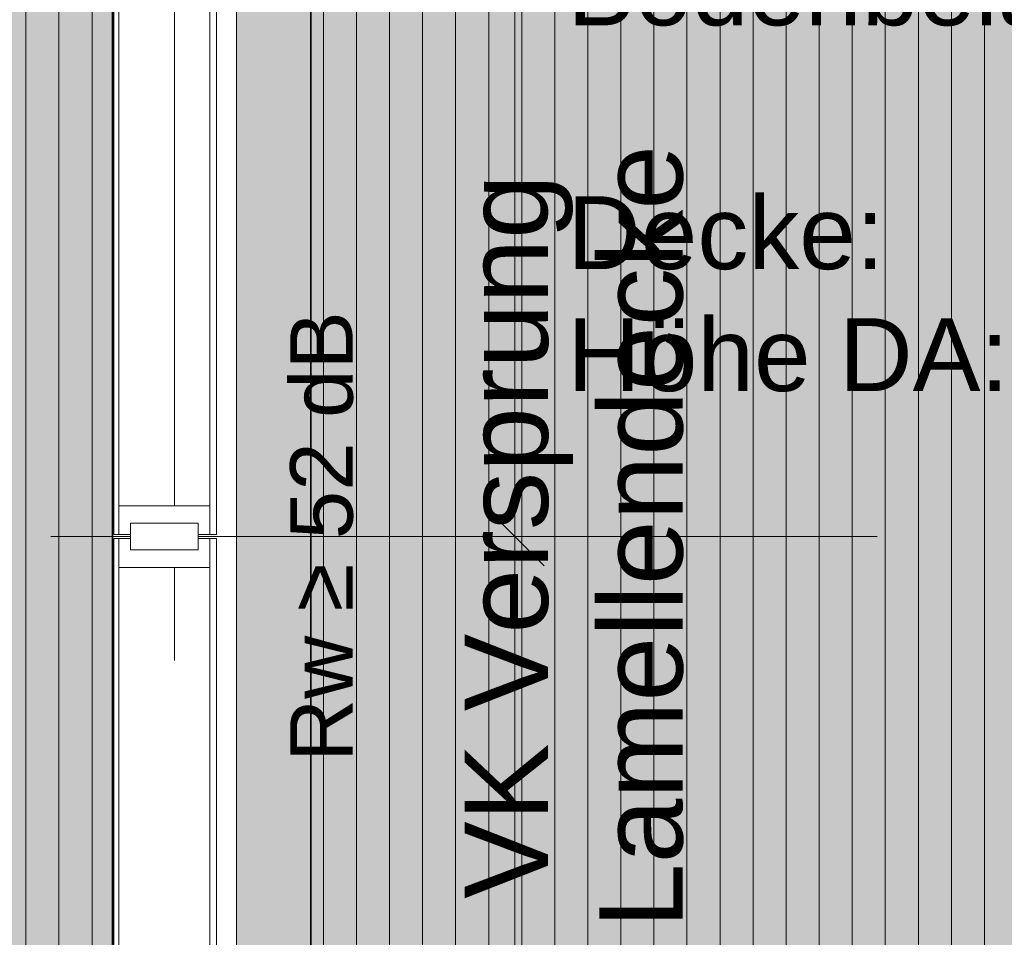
# Model space of a CAD drawing. Header units: metres. Extents: x -111 to 152, y -132 to 99.
# Tile 180 of 256: x -13.69 to -12.5, y -11.29 to -10.17. Entities that reach past the tile are written whole.
import ezdxf
from ezdxf.enums import TextEntityAlignment as Align

# ---------------------------------------------------------------- set-up
doc = ezdxf.new("R2010")
doc.units = ezdxf.units.M
doc.header["$PDMODE"] = 1
doc.header["$PDSIZE"] = -2
doc.linetypes.add('Raster 01', pattern=[2, 1, -1])
doc.layers.get('0').update_dxf_attribs({"lineweight": 25})
for name, color, linetype, lineweight in [('027_Tischlerarbeiten-340 Innentüren', 7, 'Continuous', 9), ('030_Sonnenschutzarbeiten-BLENDSCHUTZ', 7, 'Continuous', 5), ('_1.35m (3D)', 7, 'Continuous', 9), ('_EG (2D)', 7, 'Continuous', 9), ('_EG - DS (2D)', 7, 'Continuous', 9), ('AV1-Akustikvorgaben-Trennwände', 7, 'Continuous', 5), ('AV1-Stempel-Raumstempel', 7, 'Continuous', 9)]:
    doc.layers.add(name, color=color, linetype=linetype, lineweight=lineweight)
for name, color, linetype, lineweight, true_color in [('031_Metallbauarbeiten-350 Lamellendecke DS', 7, 'Continuous', 35, 0x666666), ('AV1-Raster', 7, 'Raster 01', 9, 0xa6a6a6), ('Beschriftung', 7, 'Continuous', 9, 0x555555)]:
    doc.layers.add(name, color=color, linetype=linetype, lineweight=lineweight, true_color=true_color)
doc.layers.get('0').freeze()
doc.styles.add('Arial', font='arial.ttf')
doc.styles.add('Arial (bold)', font='arialbd.ttf')
doc.dimstyles.new('COE 50', dxfattribs={"dimtxt": 126.090495, "dimasz": 0.001414, "dimexe": 0.001, "dimexo": 0.01, "dimgap": 0.001, "dimtad": 1, "dimdec": 3, "dimtxsty": 'Arial', "dimblk": 'VW_SLASH-3', "dimblk1": 'VW_SLASH-3', "dimblk2": 'VW_SLASH-3', "dimcen": 0, "dimadec": 3, "dimazin": 0, "dimtfac": 0.8, "dimtdec": 3, "dimtix": 1, "dimtmove": 0, "dimatfit": 0, "dimldrblk": 'VW_SLASH-2', "dimfxl": 0.002, "dimfxlon": 1, "dimfrac": 2, "dimtolj": 1, "dimarcsym": 0})

# ---------------------------------------------------------------- blocks, each defined once
blk = doc.blocks.new('Group-2')
at = {"layer": 'AV1-Raster'}
for p, q in [((-13.5, -22.95), (-13.5, 1.35)), ((1.35, -10.8), (-40.5, -10.8))]:
    blk.add_line(p, q, dxfattribs=at)
blk = doc.blocks.new('1.35m (3D)')
at = {"layer": 'AV1-Raster', "color": 7}
blk.add_blockref('Group-2', (0, 0), dxfattribs=at)
blk = doc.blocks.new('VW_SLASH-3')
at = {"color": 0, "linetype": 'ByBlock', "lineweight": -2, "transparency": 16777216}
blk.add_line((0, 0), (-1, 0), dxfattribs=at)
at = {"color": 0, "linetype": 'Continuous', "lineweight": 15, "transparency": 16777216, "flags": 128}
blk.add_lwpolyline([(0.5, 0.5), (-0.5, -0.5)], dxfattribs=at)
blk = doc.blocks.new('*D45')
at = {"layer": '030_Sonnenschutzarbeiten-BLENDSCHUTZ', "color": 0, "lineweight": -2}
for p, q in [((-13.1882, -8.2), (-13.0382, -8.2)), ((-13.0882, -10.7293), (-13.0882, -8.2707)), ((-13.1882, -10.8), (-13.0382, -10.8))]:
    blk.add_line(p, q, dxfattribs=at)
at = {"layer": 'Defpoints', "color": 0}
for p in [(-13.335, -8.2), (-13.0882, -8.2), (-13.335, -10.8)]:
    blk.add_point(p, dxfattribs=at)
at = {"layer": '030_Sonnenschutzarbeiten-BLENDSCHUTZ', "color": 0, "lineweight": -2, "xscale": 0.070693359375, "yscale": 0.070693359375, "zscale": 0.070693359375}
for p, rotation in [((-13.0882, -8.2), 90), ((-13.0882, -10.8), 270)]:
    blk.add_blockref('VW_SLASH-3', p, dxfattribs=dict(at, rotation=rotation))
at = {"layer": '030_Sonnenschutzarbeiten-BLENDSCHUTZ', "color": 0, "lineweight": 13, "insert": (-13.1988, -9.5), "char_height": 0.10087, "attachment_point": 5, "rotation": 90, "style": 'Arial'}
blk.add_mtext('\\A1;2,60', dxfattribs=at)
blk = doc.blocks.new('VW_SLASH-2')
at = {"color": 0, "linetype": 'ByBlock', "lineweight": -2, "transparency": 16777216}
blk.add_line((0, 0), (-1, 0), dxfattribs=at)
at = {"color": 0, "linetype": 'Continuous', "lineweight": 15, "transparency": 16777216, "flags": 128}
blk.add_lwpolyline([(0.5, 0.5), (-0.5, -0.5)], dxfattribs=at)
blk = doc.blocks.new('*D46')
at = {"layer": '030_Sonnenschutzarbeiten-BLENDSCHUTZ', "color": 0, "lineweight": -2}
for p, q in [((-13.1882, -10.8), (-13.0382, -10.8)), ((-13.0882, -13.3293), (-13.0882, -10.8707)), ((-13.1882, -13.4), (-13.0382, -13.4))]:
    blk.add_line(p, q, dxfattribs=at)
at = {"layer": 'Defpoints', "color": 0}
for p in [(-13.335, -10.8), (-13.0882, -10.8), (-13.335, -13.4)]:
    blk.add_point(p, dxfattribs=at)
at = {"layer": '030_Sonnenschutzarbeiten-BLENDSCHUTZ', "color": 0, "lineweight": -2, "xscale": 0.070693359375, "yscale": 0.070693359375, "zscale": 0.070693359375}
for p, rotation in [((-13.0882, -10.8), 90), ((-13.0882, -13.4), 270)]:
    blk.add_blockref('VW_SLASH-3', p, dxfattribs=dict(at, rotation=rotation))
at = {"layer": '030_Sonnenschutzarbeiten-BLENDSCHUTZ', "color": 0, "lineweight": 13, "insert": (-13.1988, -12.1), "char_height": 0.10087, "attachment_point": 5, "rotation": 90, "style": 'Arial'}
blk.add_mtext('\\A1;2,60', dxfattribs=at)
blk = doc.blocks.new('Raumstempel - Symbol - 1 (2D)')
at = {"layer": 'AV1-Stempel-Raumstempel', "attachment_point": 1, "line_spacing_factor": 0.967919, "style": 'Arial'}
for s, insert, char_height in [('Bodenbelag:', (0.2, -1.118), 0.088263), ('Decke:', (0.2, -1.4131), 0.08826), ('Höhe DA:', (0.2, -1.5607), 0.08826)]:
    blk.add_mtext(s, dxfattribs=dict(at, insert=insert, char_height=char_height))
at = {"layer": 'AV1-Stempel-Raumstempel'}
for tag, style, p in [('Raumnummer', 'Arial', (0.2, -0.2337)), ('Raumname', 'Arial (bold)', (0.2, -0.4337))]:
    blk.add_attdef(tag, text='', height=0.1261, dxfattribs=dict(at, style=style)).set_placement(p, align=Align.TOP_LEFT)
at = {"layer": 'AV1-Stempel-Raumstempel', "style": 'Arial'}
for tag, p in [('Raumfläche', (1.5725, -0.6736)), ('Raumumfang', (1.5725, -0.8236)), ('LRH', (1.5725, -0.9736)), ('Bodenbelag', (1.7253, -1.1199)), ('Bodendetail', (1.7253, -1.2674)), ('Decke', (1.7278, -1.415)), ('Höhe_DA', (1.5725, -1.5625))]:
    blk.add_attdef(tag, text='', height=0.0883, dxfattribs=at).set_placement(p, align=Align.TOP_RIGHT)
blk = doc.blocks.new('Group-657')
at = {"color": 255, "linetype": 'Continuous', "lineweight": 5, "transparency": 33554687}
blk.add_wipeout([(-13.5675, -10.7627), (-13.4575, -10.7627), (-13.4575, -10.7977), (-13.5675, -10.7977)], dxfattribs=at).dxf.layer = '027_Tischlerarbeiten-340 Innentüren'
at = {"layer": '027_Tischlerarbeiten-340 Innentüren', "color": 7, "linetype": 'Continuous', "lineweight": 5, "transparency": 33554687, "flags": 128}
blk.add_lwpolyline([(-13.5675, -10.7627), (-13.4575, -10.7627), (-13.4575, -10.7977), (-13.5675, -10.7977)], close=True, dxfattribs=at)
at = {"color": 255, "linetype": 'Continuous', "lineweight": 5, "transparency": 33554687}
blk.add_wipeout([(-13.5675, -10.8023), (-13.4575, -10.8023), (-13.4575, -10.8373), (-13.5675, -10.8373)], dxfattribs=at).dxf.layer = '027_Tischlerarbeiten-340 Innentüren'
at = {"layer": '027_Tischlerarbeiten-340 Innentüren', "color": 7, "linetype": 'Continuous', "lineweight": 5, "transparency": 33554687, "flags": 128}
blk.add_lwpolyline([(-13.5675, -10.8023), (-13.4575, -10.8023), (-13.4575, -10.8373), (-13.5675, -10.8373)], close=True, dxfattribs=at)
at = {"color": 255, "linetype": 'Continuous', "lineweight": 5, "transparency": 33554687}
for points in [[(-13.5735, -9.5273), (-13.5675, -9.5273), (-13.5675, -10.7977), (-13.5735, -10.7977)], [(-13.4575, -9.5273), (-13.4495, -9.5273), (-13.4495, -10.7977), (-13.4575, -10.7977)], [(-13.5534, -10.784), (-13.4714, -10.784), (-13.4714, -10.816), (-13.5534, -10.816)]]:
    blk.add_wipeout(points, dxfattribs=at).dxf.layer = '027_Tischlerarbeiten-340 Innentüren'
at = {"layer": '027_Tischlerarbeiten-340 Innentüren', "color": 7, "linetype": 'Continuous', "lineweight": 5, "transparency": 33554687, "flags": 128}
for points in [[(-13.5735, -9.5273), (-13.5675, -9.5273), (-13.5675, -10.7977), (-13.5735, -10.7977)], [(-13.4575, -9.5273), (-13.4495, -9.5273), (-13.4495, -10.7977), (-13.4575, -10.7977)], [(-13.5534, -10.784), (-13.4714, -10.784), (-13.4714, -10.816), (-13.5534, -10.816)]]:
    blk.add_lwpolyline(points, close=True, dxfattribs=at)
at = {"color": 255, "linetype": 'Continuous', "lineweight": 5, "transparency": 33554687}
for points in [[(-13.5735, -10.8023), (-13.5675, -10.8023), (-13.5675, -12.0727), (-13.5735, -12.0727)], [(-13.4575, -10.8023), (-13.4495, -10.8023), (-13.4495, -12.0727), (-13.4575, -12.0727)]]:
    blk.add_wipeout(points, dxfattribs=at).dxf.layer = '027_Tischlerarbeiten-340 Innentüren'
at = {"layer": '027_Tischlerarbeiten-340 Innentüren', "color": 7, "linetype": 'Continuous', "lineweight": 5, "transparency": 33554687, "flags": 128}
for points in [[(-13.5735, -10.8023), (-13.5675, -10.8023), (-13.5675, -12.0727), (-13.5735, -12.0727)], [(-13.4575, -10.8023), (-13.4495, -10.8023), (-13.4495, -12.0727), (-13.4575, -12.0727)]]:
    blk.add_lwpolyline(points, close=True, dxfattribs=at)
blk = doc.blocks.new('Group-659')
at = {"layer": '027_Tischlerarbeiten-340 Innentüren', "color": 7, "transparency": 33554687}
blk.add_blockref('Group-657', (0, 0), dxfattribs=at)
blk = doc.blocks.new('EG (2D)')
at = {"layer": 'AV1-Akustikvorgaben-Trennwände', "color": 7}
blk.add_solid([(-13.261, -11.0742), (-13.261, -10.5258), (-13.3827, -11.0742), (-13.3827, -10.5258)], dxfattribs=at)
blk.add_solid([(-13.261, -11.0742), (-13.261, -10.5258), (-13.3827, -11.0742), (-13.3827, -10.5258)], dxfattribs=at)
at = {"layer": 'AV1-Stempel-Raumstempel'}
blk.add_blockref('Raumstempel - Symbol - 1 (2D)', (-13.225, -8.975), dxfattribs=at)
at = {"layer": 'AV1-Akustikvorgaben-Trennwände', "insert": (-13.3218, -10.8), "char_height": 0.07565, "attachment_point": 5, "rotation": 90, "line_spacing_factor": 0.971931, "style": 'Arial'}
blk.add_mtext('Rw ≥ 52 dB', dxfattribs=at)
at = {"layer": '027_Tischlerarbeiten-340 Innentüren', "color": 7, "transparency": 33554687}
blk.add_blockref('Group-659', (0, 0), dxfattribs=at)
blk = doc.blocks.new('EG - DS (2D)')
at = {"layer": '030_Sonnenschutzarbeiten-BLENDSCHUTZ', "linetype": 'Continuous', "lineweight": 0, "transparency": 33554610}
for points in [[(-13.425, -8.2), (-13.335, -8.2), (-13.335, -10.8), (-13.425, -10.8)], [(-13.425, -10.8), (-13.335, -10.8), (-13.335, -13.4), (-13.425, -13.4)]]:
    blk.add_hatch(color=220, dxfattribs=at).paths.add_polyline_path(points)
at = {"layer": '031_Metallbauarbeiten-350 Lamellendecke DS', "linetype": 'Continuous', "lineweight": 0, "transparency": 33554508}
h = blk.add_hatch(color=254, dxfattribs=at)
h.paths.add_polyline_path([(-5.55, -5.525), (-31.125, -5.525), (-31.125, -7.35), (-25.575, -7.35), (-25.575, -13.625), (-23.075, -13.625), (-23.075, -7.975), (-16.075, -7.975), (-16.075, -13.625), (-23.075, -13.625), (-23.075, -16.075), (-16.075, -16.075), (-16.075, -16.05), (-5.55, -16.05)])
h.paths.add_polyline_path([(-8.0229, -7.95), (-8.0229, -13.65), (-13.575, -13.65), (-13.575, -7.95)])
at = {"layer": '031_Metallbauarbeiten-350 Lamellendecke DS', "linetype": 'Continuous', "lineweight": 9, "transparency": 33554508}
h = blk.add_hatch(dxfattribs=at)
h.set_pattern_fill('Lamellendecke', color=252, style=0, pattern_type=2)
h.set_pattern_definition([(90, (0, 0), (0.04, 0), [])])
h.paths.add_polyline_path([(-5.55, -5.525), (-31.125, -5.525), (-31.125, -7.35), (-25.575, -7.35), (-25.575, -13.625), (-23.075, -13.625), (-23.075, -7.975), (-16.075, -7.975), (-16.075, -13.625), (-23.075, -13.625), (-23.075, -16.075), (-16.075, -16.075), (-16.075, -16.05), (-5.55, -16.05)])
h.paths.add_polyline_path([(-8.0229, -7.95), (-8.0229, -13.65), (-13.575, -13.65), (-13.575, -7.95)])
at = {"layer": '031_Metallbauarbeiten-350 Lamellendecke DS', "linetype": 'Continuous', "lineweight": 0, "transparency": 33554508}
blk.add_hatch(color=254, dxfattribs=at).paths.add_polyline_path([(-10.9614, -8.2), (-13.335, -8.2), (-13.335, -13.4), (-10.9614, -13.4), (-10.9614, -13.35), (-10.6365, -13.35), (-10.6365, -13.4), (-8.262, -13.4), (-8.262, -8.2), (-10.6365, -8.2), (-10.6365, -8.25), (-10.9614, -8.25)])
at = {"layer": '031_Metallbauarbeiten-350 Lamellendecke DS', "linetype": 'Continuous', "lineweight": 9, "transparency": 33554508}
h = blk.add_hatch(dxfattribs=at)
h.set_pattern_fill('Lamellendecke', color=252, style=0, pattern_type=2)
h.set_pattern_definition([(90, (-10.8, -10.875), (0.04, 0), [])])
h.paths.add_polyline_path([(-10.9614, -8.2), (-13.335, -8.2), (-13.335, -13.4), (-10.9614, -13.4), (-10.9614, -13.35), (-10.6365, -13.35), (-10.6365, -13.4), (-8.262, -13.4), (-8.262, -8.2), (-10.6365, -8.2), (-10.6365, -8.25), (-10.9614, -8.25)])
at = {"layer": '030_Sonnenschutzarbeiten-BLENDSCHUTZ', "color": 6, "lineweight": 13, "flags": 128}
for points in [[(-13.425, -8.2), (-13.335, -8.2), (-13.335, -10.8), (-13.425, -10.8)], [(-13.425, -10.8), (-13.335, -10.8), (-13.335, -13.4), (-13.425, -13.4)]]:
    blk.add_lwpolyline(points, close=True, dxfattribs=at)
at = {"layer": '031_Metallbauarbeiten-350 Lamellendecke DS', "flags": 128}
for points in [[(-8.0229, -7.95), (-8.0229, -13.65), (-13.575, -13.65), (-13.575, -7.95)], [(-10.9614, -8.2), (-13.335, -8.2), (-13.335, -13.4), (-10.9614, -13.4), (-10.9614, -13.35), (-10.6365, -13.35), (-10.6365, -13.4), (-8.262, -13.4), (-8.262, -8.2), (-10.6365, -8.2), (-10.6365, -8.25), (-10.9614, -8.25)]]:
    blk.add_lwpolyline(points, close=True, dxfattribs=at)
at = {"layer": 'Beschriftung', "color": 7, "linetype": 'Continuous'}
blk.add_solid([(-12.801, -10.8), (-12.855, -10.8418), (-12.855, -10.7582)], dxfattribs=at)
at = {"layer": 'Beschriftung', "insert": (-12.8839, -10.8), "char_height": 0.100872, "attachment_point": 8, "rotation": 90, "line_spacing_factor": 0.969122, "style": 'Arial'}
blk.add_mtext('VK Versprung\\PLamellendecke', dxfattribs=at)
at = {"layer": '030_Sonnenschutzarbeiten-BLENDSCHUTZ', "color": 7, "lineweight": 13}
for base, p1, p2, picture, middle in [((-13.0882, -8.2), (-13.335, -10.8), (-13.335, -8.2), '*D45', (-13.1988, -9.5)), ((-13.0882, -10.8), (-13.335, -13.4), (-13.335, -10.8), '*D46', (-13.1988, -12.1))]:
    dim = blk.add_linear_dim(base=base, p1=p1, p2=p2, angle=270, text='2,60', dimstyle='COE 50', override={"dimtxt": 0.100872, "dimasz": 0.070693, "dimexe": 0.05, "dimgap": 0.05, "dimdec": 2, "dimpost": '<>', "dimtxsty": 'Arial', "dimtmove": 2, "dimfxl": 0.1}, dxfattribs=at)
    dim.commit()
    dim.dimension.update_dxf_attribs({"geometry": picture, "text_midpoint": middle})

msp = doc.modelspace()

# ---------------------------------------------------------------- block references
at = {"layer": '_1.35m (3D)'}
msp.add_blockref('1.35m (3D)', (0, 0), dxfattribs=at)

# ---------------------------------------------------------------- next in the draw order: block references
at = {"layer": '_EG - DS (2D)'}
msp.add_blockref('EG - DS (2D)', (0, 0), dxfattribs=at)

# ---------------------------------------------------------------- next in the draw order: block references
at = {"layer": '_EG (2D)'}
msp.add_blockref('EG (2D)', (0, 0), dxfattribs=at)

doc.saveas('drawing.dxf')
